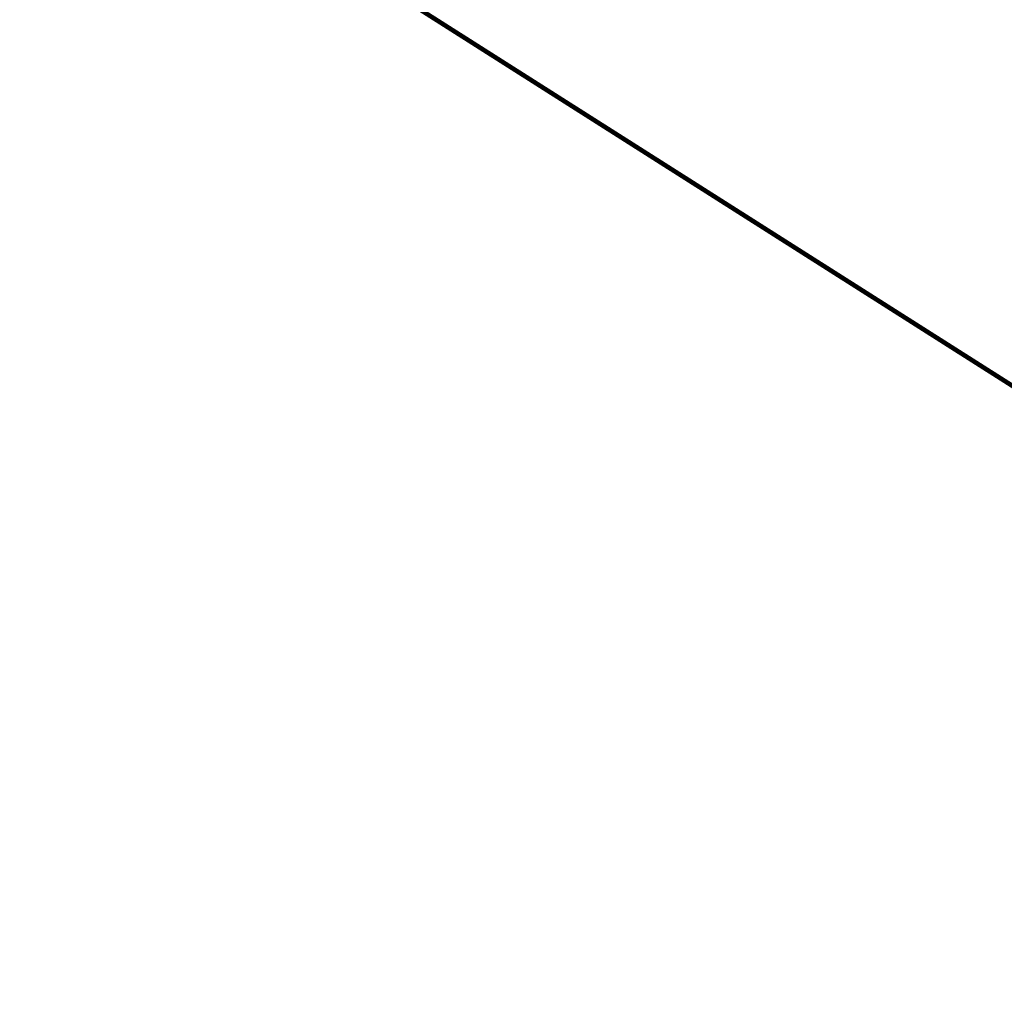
# Model space of a CAD drawing. Extents: x 1160024 to 2574774, y 200346 to 1150377.
# Tile 72 of 118: x 2177280 to 2330773, y 368393 to 521179. Entities that reach past the tile are written whole.
import ezdxf

# ---------------------------------------------------------------- set-up
doc = ezdxf.new("R2010")
doc.units = 0
doc.header["$MEASUREMENT"] = 0
doc.layers.add('Prop Drainage Structure Scour Hole Detail CELL', color=9, linetype='Continuous', lineweight=30)
doc.layers.add('Typical Terminator CELL', color=7, linetype='Continuous', lineweight=0)
doc.styles.add('Style-GEOMETRICFUTURA_211_M_L', font='GEOMETRICFUTURA_211_M_L.shx')
doc.dimstyles.new('erosion_control', dxfattribs={"dimtxt": 4.99999, "dimasz": 9.99998, "dimexe": 2.499995, "dimexo": 2.499995, "dimgap": 2.499995, "dimtad": 0, "dimtih": 1, "dimtoh": 1, "dimzin": 3, "dimdsep": 46, "dimtxsty": 'Style-GEOMETRICFUTURA_211_M_L', "dimcen": 0.09, "dimaunit": 1, "dimadec": 4, "dimazin": 3, "dimtfac": 1, "dimtofl": 0, "dimtmove": 0, "dimatfit": 1, "dimfxl": 1, "dimtzin": 3, "dimlwd": 106, "dimarcsym": 0})

# ---------------------------------------------------------------- blocks, each defined once
blk = doc.blocks.new('TERMINATOR_0.5')
at = {"color": 1, "linetype": 'Continuous', "lineweight": 0}
blk.add_line((0, 0), (-1, 0), dxfattribs=at)
blk = doc.blocks.new('PROP DRAINAGE STRUCTURE SCOUR HOLE DETAIL')
at = {"layer": 'Prop Drainage Structure Scour Hole Detail CELL', "lineweight": 13, "annotation_type": 0, "has_hookline": 1, "horizontal_direction": (0.160147, 0.987093, 0)}
for points, hookline_direction, text_width in [([(85, 180), (574895, 1339719)], 1, 35.9), ([(107, 43), (574927, 1339897)], 1, 61.9), ([(116, 47), (574887, 1339876)], 0, 7.61), ([(117, 168), (574900, 1339774)], 1, 48.2), ([(149, 42), (574865, 1339926)], 0, 36.4), ([(166, 47), (574862, 1339890)], 1, 17.1)]:
    blk.add_leader(points, dimstyle='erosion_control', override={"dimtxt": 3.999992, "dimasz": 3.999992, "dimgap": 1.999996, "dimldrblk": 'TERMINATOR_0.5', "dimlwd": 65534}, dxfattribs=dict(at, hookline_direction=hookline_direction, text_width=text_width))

msp = doc.modelspace()

# ---------------------------------------------------------------- block references
at = {"layer": 'Prop Drainage Structure Scour Hole Detail CELL', "rotation": 80.78458975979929}
msp.add_blockref('PROP DRAINAGE STRUCTURE SCOUR HOLE DETAIL', (2482693, 368280), dxfattribs=at)

doc.saveas('drawing.dxf')
